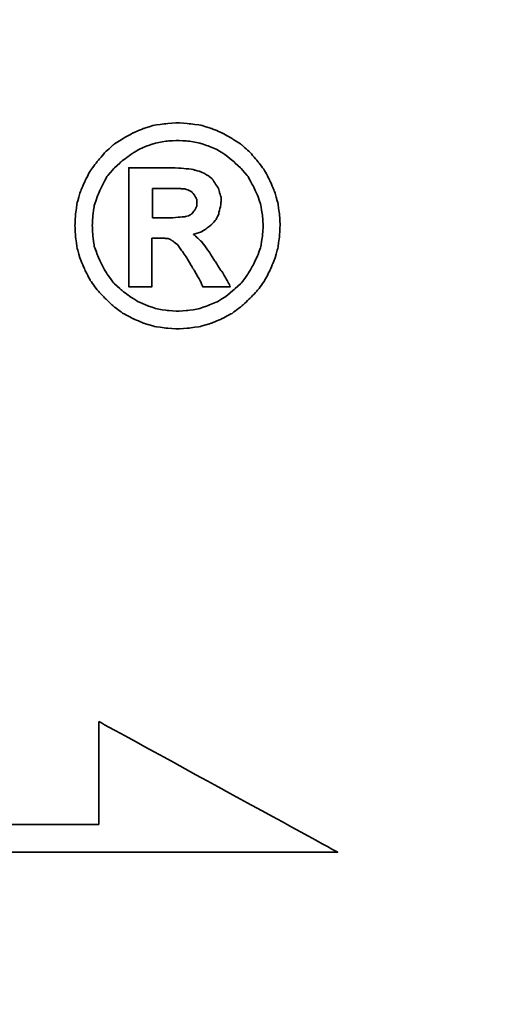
# Model space of a CAD drawing. Header units: millimetres. Extents: x 276 to 570, y 302 to 406.
# Tile 49 of 54: x 510.77 to 512.24, y 332.56 to 335.59. Entities that reach past the tile are written whole.
import ezdxf

# ---------------------------------------------------------------- set-up
doc = ezdxf.new("R2010")
doc.units = ezdxf.units.MM
for name, color, linetype in [('DIM', 4, 'Continuous'), ('layer 1', 7, 'Continuous'), ('OUT', 3, 'Continuous')]:
    doc.layers.add(name, color=color, linetype=linetype)

# ---------------------------------------------------------------- blocks, each defined once
blk = doc.blocks.new('TBI MOTION logo(完整正式版)')
at = {"layer": 'layer 1', "color": 22, "lineweight": 35}
for points, knots in [([(81.20634, 4.98624), (81.20634, 4.98624), (81.18649, 5.32862), (81.18649, 5.32862), (81.18649, 5.32862), (81.18649, 5.32862), (81.13886, 5.66206), (81.13886, 5.66206), (81.13886, 5.66206), (81.13886, 5.66206), (81.04359, 5.97764), (81.04359, 5.97764), (81.04359, 5.97764), (81.04359, 5.97764), (80.91061, 6.29124), (80.91061, 6.29124), (80.91061, 6.29124), (80.91061, 6.29124), (80.75778, 6.58697), (80.75778, 6.58697), (80.75778, 6.58697), (80.75778, 6.58697), (80.5593, 6.85294), (80.5593, 6.85294), (80.5593, 6.85294), (80.5593, 6.85294), (80.33105, 7.1189), (80.33105, 7.1189), (80.33105, 7.1189), (80.33105, 7.1189), (80.09287, 7.33921), (80.09287, 7.33921), (80.09287, 7.33921), (80.09287, 7.33921), (79.815, 7.51982), (79.815, 7.51982), (79.815, 7.51982), (79.815, 7.51982), (79.51133, 7.69051), (79.51133, 7.69051), (79.51133, 7.69051), (79.51133, 7.69051), (79.19773, 7.8235), (79.19773, 7.8235), (79.19773, 7.8235), (79.19773, 7.8235), (78.88215, 7.91877), (78.88215, 7.91877), (78.88215, 7.91877), (78.88215, 7.91877), (78.54871, 7.95846), (78.54871, 7.95846), (78.54871, 7.95846), (78.54871, 7.95846), (78.21526, 7.98625), (78.21526, 7.98625), (78.21526, 7.98625), (78.21526, 7.98625), (77.87388, 7.95846), (77.87388, 7.95846), (77.87388, 7.95846), (77.87388, 7.95846), (77.54044, 7.91877), (77.54044, 7.91877), (77.54044, 7.91877), (77.54044, 7.91877), (77.22485, 7.8235), (77.22485, 7.8235), (77.22485, 7.8235), (77.22485, 7.8235), (76.91027, 7.69051), (76.91027, 7.69051), (76.91027, 7.69051), (76.91027, 7.69051), (76.6056, 7.51982), (76.6056, 7.51982), (76.6056, 7.51982), (76.6056, 7.51982), (76.32972, 7.33921), (76.32972, 7.33921), (76.32972, 7.33921), (76.32972, 7.33921), (76.09154, 7.1189), (76.09154, 7.1189), (76.09154, 7.1189), (76.09154, 7.1189), (75.86329, 6.85294), (75.86329, 6.85294), (75.86329, 6.85294), (75.86329, 6.85294), (75.66382, 6.58697), (75.66382, 6.58697), (75.66382, 6.58697), (75.66382, 6.58697), (75.51099, 6.29124), (75.51099, 6.29124), (75.51099, 6.29124), (75.51099, 6.29124), (75.37702, 5.97764), (75.37702, 5.97764), (75.37702, 5.97764), (75.37702, 5.97764), (75.28175, 5.66206), (75.28175, 5.66206), (75.28175, 5.66206), (75.28175, 5.66206), (75.23411, 5.32862), (75.23411, 5.32862), (75.23411, 5.32862), (75.23411, 5.32862), (75.21625, 4.98624), (75.21625, 4.98624), (75.21625, 4.98624), (75.21625, 4.98624), (75.23411, 4.6528), (75.23411, 4.6528), (75.23411, 4.6528), (75.23411, 4.6528), (75.28175, 4.32035), (75.28175, 4.32035), (75.28175, 4.32035), (75.28175, 4.32035), (75.37702, 3.99583), (75.37702, 3.99583), (75.37702, 3.99583), (75.37702, 3.99583), (75.51099, 3.68224), (75.51099, 3.68224), (75.51099, 3.68224), (75.51099, 3.68224), (75.66382, 3.38749), (75.66382, 3.38749), (75.66382, 3.38749), (75.66382, 3.38749), (75.86329, 3.10963), (75.86329, 3.10963), (75.86329, 3.10963), (75.86329, 3.10963), (76.09154, 2.87145), (76.09154, 2.87145), (76.09154, 2.87145), (76.09154, 2.87145), (76.32972, 2.6432), (76.32972, 2.6432), (76.32972, 2.6432), (76.32972, 2.6432), (76.6056, 2.43381), (76.6056, 2.43381), (76.6056, 2.43381), (76.6056, 2.43381), (76.91027, 2.27205), (76.91027, 2.27205), (76.91027, 2.27205), (76.91027, 2.27205), (77.22485, 2.13906), (77.22485, 2.13906), (77.22485, 2.13906), (77.22485, 2.13906), (77.54044, 2.0438), (77.54044, 2.0438), (77.54044, 2.0438), (77.54044, 2.0438), (77.87388, 1.99616), (77.87388, 1.99616), (77.87388, 1.99616), (77.87388, 1.99616), (78.21526, 1.97631), (78.21526, 1.97631), (78.21526, 1.97631), (78.21526, 1.97631), (78.54871, 1.99616), (78.54871, 1.99616), (78.54871, 1.99616), (78.54871, 1.99616), (78.88215, 2.0438), (78.88215, 2.0438), (78.88215, 2.0438), (78.88215, 2.0438), (79.19773, 2.13906), (79.19773, 2.13906), (79.19773, 2.13906), (79.19773, 2.13906), (79.51133, 2.27205), (79.51133, 2.27205), (79.51133, 2.27205), (79.51133, 2.27205), (79.815, 2.43381), (79.815, 2.43381), (79.815, 2.43381), (79.815, 2.43381), (80.09287, 2.6432), (80.09287, 2.6432), (80.09287, 2.6432), (80.09287, 2.6432), (80.33105, 2.87145), (80.33105, 2.87145), (80.33105, 2.87145), (80.33105, 2.87145), (80.5593, 3.10963), (80.5593, 3.10963), (80.5593, 3.10963), (80.5593, 3.10963), (80.75778, 3.38749), (80.75778, 3.38749), (80.75778, 3.38749), (80.75778, 3.38749), (80.91061, 3.68224), (80.91061, 3.68224), (80.91061, 3.68224), (80.91061, 3.68224), (81.04359, 3.99583), (81.04359, 3.99583), (81.04359, 3.99583), (81.04359, 3.99583), (81.13886, 4.32035), (81.13886, 4.32035), (81.13886, 4.32035), (81.13886, 4.32035), (81.18649, 4.6528), (81.18649, 4.6528), (81.18649, 4.6528), (81.18649, 4.6528), (81.20634, 4.98624), (81.20634, 4.98624)], [0, 0, 0, 0, 0.01785714, 0.01785714, 0.01785714, 0.01785715, 0.03571429, 0.03571429, 0.03571429, 0.0357143, 0.05357143, 0.05357143, 0.05357143, 0.05357144, 0.07142857, 0.07142857, 0.07142857, 0.07142858, 0.08928571, 0.08928571, 0.08928571, 0.08928572, 0.10714286, 0.10714286, 0.10714286, 0.10714287, 0.125, 0.125, 0.125, 0.12500001, 0.14285714, 0.14285714, 0.14285714, 0.14285715, 0.16071429, 0.16071429, 0.16071429, 0.1607143, 0.17857143, 0.17857143, 0.17857143, 0.17857144, 0.19642857, 0.19642857, 0.19642857, 0.19642858, 0.21428571, 0.21428571, 0.21428571, 0.21428572, 0.23214286, 0.23214286, 0.23214286, 0.23214287, 0.25, 0.25, 0.25, 0.25000001, 0.26785714, 0.26785714, 0.26785714, 0.26785715, 0.28571429, 0.28571429, 0.28571429, 0.2857143, 0.30357143, 0.30357143, 0.30357143, 0.30357144, 0.32142857, 0.32142857, 0.32142857, 0.32142858, 0.33928571, 0.33928571, 0.33928571, 0.33928572, 0.35714286, 0.35714286, 0.35714286, 0.35714287, 0.375, 0.375, 0.375, 0.37500001, 0.39285714, 0.39285714, 0.39285714, 0.39285715, 0.41071429, 0.41071429, 0.41071429, 0.4107143, 0.42857143, 0.42857143, 0.42857143, 0.42857144, 0.44642857, 0.44642857, 0.44642857, 0.44642858, 0.46428571, 0.46428571, 0.46428571, 0.46428572, 0.48214286, 0.48214286, 0.48214286, 0.48214287, 0.5, 0.5, 0.5, 0.50000001, 0.51785714, 0.51785714, 0.51785714, 0.51785715, 0.53571429, 0.53571429, 0.53571429, 0.5357143, 0.55357143, 0.55357143, 0.55357143, 0.55357144, 0.57142857, 0.57142857, 0.57142857, 0.57142858, 0.58928571, 0.58928571, 0.58928571, 0.58928572, 0.60714286, 0.60714286, 0.60714286, 0.60714287, 0.625, 0.625, 0.625, 0.62500001, 0.64285714, 0.64285714, 0.64285714, 0.64285715, 0.66071429, 0.66071429, 0.66071429, 0.6607143, 0.67857143, 0.67857143, 0.67857143, 0.67857144, 0.69642857, 0.69642857, 0.69642857, 0.69642858, 0.71428571, 0.71428571, 0.71428571, 0.71428572, 0.73214286, 0.73214286, 0.73214286, 0.73214287, 0.75, 0.75, 0.75, 0.75000001, 0.76785714, 0.76785714, 0.76785714, 0.76785715, 0.78571429, 0.78571429, 0.78571429, 0.7857143, 0.80357143, 0.80357143, 0.80357143, 0.80357144, 0.82142857, 0.82142857, 0.82142857, 0.82142858, 0.83928571, 0.83928571, 0.83928571, 0.83928572, 0.85714286, 0.85714286, 0.85714286, 0.85714287, 0.875, 0.875, 0.875, 0.87500001, 0.89285714, 0.89285714, 0.89285714, 0.89285715, 0.91071429, 0.91071429, 0.91071429, 0.9107143, 0.92857143, 0.92857143, 0.92857143, 0.92857144, 0.94642857, 0.94642857, 0.94642857, 0.94642858, 0.96428571, 0.96428571, 0.96428571, 0.96428572, 0.98214286, 0.98214286, 0.98214286, 0.98214287, 1, 1, 1, 1]), ([(80.71014, 4.98624), (80.71014, 4.98624), (80.69129, 5.29091), (80.69129, 5.29091), (80.69129, 5.29091), (80.69129, 5.29091), (80.64464, 5.57672), (80.64464, 5.57672), (80.64464, 5.57672), (80.64464, 5.57672), (80.54937, 5.87245), (80.54937, 5.87245), (80.54937, 5.87245), (80.54937, 5.87245), (80.41639, 6.14833), (80.41639, 6.14833), (80.41639, 6.14833), (80.41639, 6.14833), (80.27349, 6.41429), (80.27349, 6.41429), (80.27349, 6.41429), (80.27349, 6.41429), (80.08295, 6.64255), (80.08295, 6.64255), (80.08295, 6.64255), (80.08295, 6.64255), (79.86264, 6.84301), (79.86264, 6.84301), (79.86264, 6.84301), (79.86264, 6.84301), (79.63439, 7.03355), (79.63439, 7.03355), (79.63439, 7.03355), (79.63439, 7.03355), (79.37835, 7.1963), (79.37835, 7.1963), (79.37835, 7.1963), (79.37835, 7.1963), (79.10246, 7.30944), (79.10246, 7.30944), (79.10246, 7.30944), (79.10246, 7.30944), (78.81665, 7.40471), (78.81665, 7.40471), (78.81665, 7.40471), (78.81665, 7.40471), (78.511, 7.45234), (78.511, 7.45234), (78.511, 7.45234), (78.511, 7.45234), (78.21526, 7.47219), (78.21526, 7.47219), (78.21526, 7.47219), (78.21526, 7.47219), (77.9106, 7.45234), (77.9106, 7.45234), (77.9106, 7.45234), (77.9106, 7.45234), (77.61685, 7.40471), (77.61685, 7.40471), (77.61685, 7.40471), (77.61685, 7.40471), (77.32012, 7.30944), (77.32012, 7.30944), (77.32012, 7.30944), (77.32012, 7.30944), (77.06309, 7.1963), (77.06309, 7.1963), (77.06309, 7.1963), (77.06309, 7.1963), (76.80606, 7.03355), (76.80606, 7.03355), (76.80606, 7.03355), (76.80606, 7.03355), (76.55797, 6.84301), (76.55797, 6.84301), (76.55797, 6.84301), (76.55797, 6.84301), (76.34063, 6.64255), (76.34063, 6.64255), (76.34063, 6.64255), (76.34063, 6.64255), (76.1491, 6.41429), (76.1491, 6.41429), (76.1491, 6.41429), (76.1491, 6.41429), (76.0062, 6.14833), (76.0062, 6.14833), (76.0062, 6.14833), (76.0062, 6.14833), (75.88314, 5.87245), (75.88314, 5.87245), (75.88314, 5.87245), (75.88314, 5.87245), (75.77794, 5.57672), (75.77794, 5.57672), (75.77794, 5.57672), (75.77794, 5.57672), (75.73924, 5.29091), (75.73924, 5.29091), (75.73924, 5.29091), (75.73924, 5.29091), (75.72039, 4.98624), (75.72039, 4.98624), (75.72039, 4.98624), (75.72039, 4.98624), (75.73924, 4.67165), (75.73924, 4.67165), (75.73924, 4.67165), (75.73924, 4.67165), (75.77794, 4.37791), (75.77794, 4.37791), (75.77794, 4.37791), (75.77794, 4.37791), (75.88314, 4.10102), (75.88314, 4.10102), (75.88314, 4.10102), (75.88314, 4.10102), (76.0062, 3.83407), (76.0062, 3.83407), (76.0062, 3.83407), (76.0062, 3.83407), (76.15902, 3.56811), (76.15902, 3.56811), (76.15902, 3.56811), (76.15902, 3.56811), (76.34063, 3.32001), (76.34063, 3.32001), (76.34063, 3.32001), (76.34063, 3.32001), (76.55797, 3.11955), (76.55797, 3.11955), (76.55797, 3.11955), (76.55797, 3.11955), (76.80606, 2.92901), (76.80606, 2.92901), (76.80606, 2.92901), (76.80606, 2.92901), (77.06309, 2.76725), (77.06309, 2.76725), (77.06309, 2.76725), (77.06309, 2.76725), (77.32012, 2.65412), (77.32012, 2.65412), (77.32012, 2.65412), (77.32012, 2.65412), (77.61685, 2.55786), (77.61685, 2.55786), (77.61685, 2.55786), (77.61685, 2.55786), (77.9106, 2.51022), (77.9106, 2.51022), (77.9106, 2.51022), (77.9106, 2.51022), (78.21526, 2.49137), (78.21526, 2.49137), (78.21526, 2.49137), (78.21526, 2.49137), (78.511, 2.51022), (78.511, 2.51022), (78.511, 2.51022), (78.511, 2.51022), (78.81665, 2.55786), (78.81665, 2.55786), (78.81665, 2.55786), (78.81665, 2.55786), (79.10246, 2.65412), (79.10246, 2.65412), (79.10246, 2.65412), (79.10246, 2.65412), (79.37835, 2.76725), (79.37835, 2.76725), (79.37835, 2.76725), (79.37835, 2.76725), (79.63439, 2.92901), (79.63439, 2.92901), (79.63439, 2.92901), (79.63439, 2.92901), (79.86264, 3.11955), (79.86264, 3.11955), (79.86264, 3.11955), (79.86264, 3.11955), (80.08295, 3.32001), (80.08295, 3.32001), (80.08295, 3.32001), (80.08295, 3.32001), (80.26356, 3.56811), (80.26356, 3.56811), (80.26356, 3.56811), (80.26356, 3.56811), (80.41639, 3.83407), (80.41639, 3.83407), (80.41639, 3.83407), (80.41639, 3.83407), (80.54937, 4.10102), (80.54937, 4.10102), (80.54937, 4.10102), (80.54937, 4.10102), (80.64464, 4.37791), (80.64464, 4.37791), (80.64464, 4.37791), (80.64464, 4.37791), (80.69129, 4.67165), (80.69129, 4.67165), (80.69129, 4.67165), (80.69129, 4.67165), (80.71014, 4.98624), (80.71014, 4.98624)], [0, 0, 0, 0, 0.01923077, 0.01923077, 0.01923077, 0.01923078, 0.03846154, 0.03846154, 0.03846154, 0.03846155, 0.05769231, 0.05769231, 0.05769231, 0.05769232, 0.07692308, 0.07692308, 0.07692308, 0.07692309, 0.09615385, 0.09615385, 0.09615385, 0.09615386, 0.11538462, 0.11538462, 0.11538462, 0.11538463, 0.13461538, 0.13461538, 0.13461538, 0.13461539, 0.15384615, 0.15384615, 0.15384615, 0.15384616, 0.17307692, 0.17307692, 0.17307692, 0.17307693, 0.19230769, 0.19230769, 0.19230769, 0.1923077, 0.21153846, 0.21153846, 0.21153846, 0.21153847, 0.23076923, 0.23076923, 0.23076923, 0.23076924, 0.25, 0.25, 0.25, 0.25000001, 0.26923077, 0.26923077, 0.26923077, 0.26923078, 0.28846154, 0.28846154, 0.28846154, 0.28846155, 0.30769231, 0.30769231, 0.30769231, 0.30769232, 0.32692308, 0.32692308, 0.32692308, 0.32692309, 0.34615385, 0.34615385, 0.34615385, 0.34615386, 0.36538462, 0.36538462, 0.36538462, 0.36538463, 0.38461538, 0.38461538, 0.38461538, 0.38461539, 0.40384615, 0.40384615, 0.40384615, 0.40384616, 0.42307692, 0.42307692, 0.42307692, 0.42307693, 0.44230769, 0.44230769, 0.44230769, 0.4423077, 0.46153846, 0.46153846, 0.46153846, 0.46153847, 0.48076923, 0.48076923, 0.48076923, 0.48076924, 0.5, 0.5, 0.5, 0.50000001, 0.51923077, 0.51923077, 0.51923077, 0.51923078, 0.53846154, 0.53846154, 0.53846154, 0.53846155, 0.55769231, 0.55769231, 0.55769231, 0.55769232, 0.57692308, 0.57692308, 0.57692308, 0.57692309, 0.59615385, 0.59615385, 0.59615385, 0.59615386, 0.61538462, 0.61538462, 0.61538462, 0.61538463, 0.63461538, 0.63461538, 0.63461538, 0.63461539, 0.65384615, 0.65384615, 0.65384615, 0.65384616, 0.67307692, 0.67307692, 0.67307692, 0.67307693, 0.69230769, 0.69230769, 0.69230769, 0.6923077, 0.71153846, 0.71153846, 0.71153846, 0.71153847, 0.73076923, 0.73076923, 0.73076923, 0.73076924, 0.75, 0.75, 0.75, 0.75000001, 0.76923077, 0.76923077, 0.76923077, 0.76923078, 0.78846154, 0.78846154, 0.78846154, 0.78846155, 0.80769231, 0.80769231, 0.80769231, 0.80769232, 0.82692308, 0.82692308, 0.82692308, 0.82692309, 0.84615385, 0.84615385, 0.84615385, 0.84615386, 0.86538462, 0.86538462, 0.86538462, 0.86538463, 0.88461538, 0.88461538, 0.88461538, 0.88461539, 0.90384615, 0.90384615, 0.90384615, 0.90384616, 0.92307692, 0.92307692, 0.92307692, 0.92307693, 0.94230769, 0.94230769, 0.94230769, 0.9423077, 0.96153846, 0.96153846, 0.96153846, 0.96153847, 0.98076923, 0.98076923, 0.98076923, 0.98076924, 1, 1, 1, 1]), ([(76.78721, 3.2823), (76.78721, 3.2823), (76.78721, 3.32001), (76.78721, 3.32001), (76.78721, 3.32001), (76.78721, 3.32001), (76.78721, 3.42422), (76.78721, 3.42422), (76.78721, 3.42422), (76.78721, 3.42422), (76.78721, 3.59689), (76.78721, 3.59689), (76.78721, 3.59689), (76.78721, 3.59689), (76.78721, 3.80529), (76.78721, 3.80529), (76.78721, 3.80529), (76.78721, 3.80529), (76.78721, 4.0524), (76.78721, 4.0524), (76.78721, 4.0524), (76.78721, 4.0524), (76.78721, 4.32035), (76.78721, 4.32035), (76.78721, 4.32035), (76.78721, 4.32035), (76.78721, 4.92868), (76.78721, 4.92868), (76.78721, 4.92868), (76.78721, 4.92868), (76.78721, 5.53801), (76.78721, 5.53801), (76.78721, 5.53801), (76.78721, 5.53801), (76.78721, 5.82482), (76.78721, 5.82482), (76.78721, 5.82482), (76.78721, 5.82482), (76.78721, 6.07291), (76.78721, 6.07291), (76.78721, 6.07291), (76.78721, 6.07291), (76.78721, 6.30017), (76.78721, 6.30017), (76.78721, 6.30017), (76.78721, 6.30017), (76.78721, 6.45399), (76.78721, 6.45399), (76.78721, 6.45399), (76.78721, 6.45399), (76.78721, 6.5572), (76.78721, 6.5572), (76.78721, 6.5572), (76.78721, 6.5572), (76.78721, 6.59689), (76.78721, 6.59689), (76.78721, 6.59689), (76.78721, 6.59689), (76.78721, 6.67232), (76.78721, 6.67232), (76.78721, 6.67232), (76.78721, 6.67232), (76.8537, 6.67232), (76.8537, 6.67232), (76.8537, 6.67232), (76.8537, 6.67232), (76.87355, 6.67232), (76.87355, 6.67232), (76.87355, 6.67232), (76.87355, 6.67232), (76.91027, 6.67232), (76.91027, 6.67232), (76.91027, 6.67232), (76.91027, 6.67232), (77.04424, 6.67232), (77.04424, 6.67232), (77.04424, 6.67232), (77.04424, 6.67232), (77.22485, 6.67232), (77.22485, 6.67232), (77.22485, 6.67232), (77.22485, 6.67232), (77.43524, 6.67232), (77.43524, 6.67232), (77.43524, 6.67232), (77.43524, 6.67232), (77.65357, 6.67232), (77.65357, 6.67232), (77.65357, 6.67232), (77.65357, 6.67232), (77.82625, 6.67232), (77.82625, 6.67232), (77.82625, 6.67232), (77.82625, 6.67232), (77.94037, 6.67232), (77.94037, 6.67232), (77.94037, 6.67232), (77.94037, 6.67232), (77.97709, 6.67232), (77.97709, 6.67232), (77.97709, 6.67232), (77.97709, 6.67232), (77.99694, 6.67232), (77.99694, 6.67232), (77.99694, 6.67232), (77.99694, 6.67232), (78.00686, 6.67232), (78.00686, 6.67232), (78.00686, 6.67232), (78.00686, 6.67232), (78.28275, 6.6624), (78.28275, 6.6624), (78.28275, 6.6624), (78.28275, 6.6624), (78.50107, 6.64255), (78.50107, 6.64255), (78.50107, 6.64255), (78.50107, 6.64255), (78.511, 6.64255), (78.511, 6.64255), (78.511, 6.64255), (78.511, 6.64255), (78.70154, 6.61476), (78.70154, 6.61476), (78.70154, 6.61476), (78.70154, 6.61476), (78.70154, 6.60483), (78.70154, 6.60483), (78.70154, 6.60483), (78.70154, 6.60483), (78.86429, 6.56713), (78.86429, 6.56713), (78.86429, 6.56713), (78.86429, 6.56713), (78.87223, 6.56713), (78.87223, 6.56713), (78.87223, 6.56713), (78.87223, 6.56713), (78.99727, 6.51056), (78.99727, 6.51056), (78.99727, 6.51056), (78.99727, 6.51056), (79.00719, 6.51056), (79.00719, 6.51056), (79.00719, 6.51056), (79.00719, 6.51056), (79.00719, 6.50162), (79.00719, 6.50162), (79.00719, 6.50162), (79.00719, 6.50162), (79.1104, 6.43415), (79.1104, 6.43415), (79.1104, 6.43415), (79.1104, 6.43415), (79.12132, 6.43415), (79.12132, 6.43415), (79.12132, 6.43415), (79.12132, 6.43415), (79.22552, 6.34781), (79.22552, 6.34781), (79.22552, 6.34781), (79.22552, 6.34781), (79.23544, 6.33888), (79.23544, 6.33888), (79.23544, 6.33888), (79.23544, 6.33888), (79.23544, 6.32895), (79.23544, 6.32895), (79.23544, 6.32895), (79.23544, 6.32895), (79.31087, 6.21483), (79.31087, 6.21483), (79.31087, 6.21483), (79.31087, 6.21483), (79.38629, 6.1007), (79.38629, 6.1007), (79.38629, 6.1007), (79.38629, 6.1007), (79.3972, 6.1007), (79.3972, 6.1007), (79.3972, 6.1007), (79.3972, 6.1007), (79.3972, 6.09078), (79.3972, 6.09078), (79.3972, 6.09078), (79.3972, 6.09078), (79.43392, 5.97764), (79.43392, 5.97764), (79.43392, 5.97764), (79.43392, 5.97764), (79.43392, 5.96772), (79.43392, 5.96772), (79.43392, 5.96772), (79.43392, 5.96772), (79.47362, 5.83474), (79.47362, 5.83474), (79.47362, 5.83474), (79.47362, 5.83474), (79.48156, 5.82482), (79.48156, 5.82482), (79.48156, 5.82482), (79.48156, 5.82482), (79.48156, 5.69977), (79.48156, 5.69977), (79.48156, 5.69977), (79.48156, 5.69977), (79.48156, 5.69183), (79.48156, 5.69183), (79.48156, 5.69183), (79.48156, 5.69183), (79.4637, 5.51915), (79.4637, 5.51915), (79.4637, 5.51915), (79.4637, 5.51915), (79.4637, 5.51122), (79.4637, 5.51122), (79.4637, 5.51122), (79.4637, 5.51122), (79.45377, 5.51122), (79.45377, 5.51122), (79.45377, 5.51122), (79.45377, 5.51122), (79.41507, 5.34847), (79.41507, 5.34847), (79.41507, 5.34847), (79.41507, 5.34847), (79.41507, 5.33854), (79.41507, 5.33854), (79.41507, 5.33854), (79.41507, 5.33854), (79.41507, 5.32862), (79.41507, 5.32862), (79.41507, 5.32862), (79.41507, 5.32862), (79.33865, 5.16785), (79.33865, 5.16785), (79.33865, 5.16785), (79.33865, 5.16785), (79.33071, 5.15693), (79.33071, 5.15693), (79.33071, 5.15693), (79.33071, 5.15693), (79.2156, 5.02495), (79.2156, 5.02495), (79.2156, 5.02495), (79.2156, 5.02495), (79.20567, 5.01502), (79.20567, 5.01502), (79.20567, 5.01502), (79.20567, 5.01502), (79.05483, 4.89991), (79.05483, 4.89991), (79.05483, 4.89991), (79.05483, 4.89991), (79.04491, 4.89197), (79.04491, 4.89197), (79.04491, 4.89197), (79.04491, 4.89197), (78.89208, 4.7967), (78.89208, 4.7967), (78.89208, 4.7967), (78.89208, 4.7967), (78.88215, 4.7967), (78.88215, 4.7967), (78.88215, 4.7967), (78.88215, 4.7967), (78.69161, 4.73913), (78.69161, 4.73913), (78.69161, 4.73913), (78.69161, 4.73913), (78.68169, 4.73913), (78.68169, 4.73913), (78.68169, 4.73913), (78.68169, 4.73913), (78.68169, 4.72921), (78.68169, 4.72921), (78.68169, 4.72921), (78.68169, 4.72921), (78.78688, 4.63394), (78.78688, 4.63394), (78.78688, 4.63394), (78.78688, 4.63394), (78.902, 4.52875), (78.902, 4.52875), (78.902, 4.52875), (78.902, 4.52875), (78.91093, 4.52081), (78.91093, 4.52081), (78.91093, 4.52081), (78.91093, 4.52081), (79.02506, 4.36798), (79.02506, 4.36798), (79.02506, 4.36798), (79.02506, 4.36798), (79.1501, 4.1953), (79.1501, 4.1953), (79.1501, 4.1953), (79.1501, 4.1953), (79.1501, 4.18736), (79.1501, 4.18736), (79.1501, 4.18736), (79.1501, 4.18736), (79.29201, 3.96705), (79.29201, 3.96705), (79.29201, 3.96705), (79.29201, 3.96705), (79.31087, 3.93828), (79.31087, 3.93828), (79.31087, 3.93828), (79.31087, 3.93828), (79.32079, 3.93828), (79.32079, 3.93828), (79.32079, 3.93828), (79.32079, 3.93828), (79.3585, 3.87178), (79.3585, 3.87178), (79.3585, 3.87178), (79.3585, 3.87178), (79.50141, 3.64353), (79.50141, 3.64353), (79.50141, 3.64353), (79.50141, 3.64353), (79.51133, 3.64353), (79.51133, 3.64353), (79.51133, 3.64353), (79.51133, 3.64353), (79.64431, 3.41528), (79.64431, 3.41528), (79.64431, 3.41528), (79.64431, 3.41528), (79.68202, 3.3478), (79.68202, 3.3478), (79.68202, 3.3478), (79.68202, 3.3478), (79.70187, 3.31009), (79.70187, 3.31009), (79.70187, 3.31009), (79.70187, 3.31009), (79.7495, 3.2049), (79.7495, 3.2049), (79.7495, 3.2049), (79.7495, 3.2049), (79.64431, 3.2049), (79.64431, 3.2049), (79.64431, 3.2049), (79.64431, 3.2049), (79.62546, 3.2049), (79.62546, 3.2049), (79.62546, 3.2049), (79.62546, 3.2049), (79.53912, 3.2049), (79.53912, 3.2049), (79.53912, 3.2049), (79.53912, 3.2049), (79.31087, 3.2049), (79.31087, 3.2049), (79.31087, 3.2049), (79.31087, 3.2049), (79.08262, 3.2049), (79.08262, 3.2049), (79.08262, 3.2049), (79.08262, 3.2049), (79.00719, 3.2049), (79.00719, 3.2049), (79.00719, 3.2049), (79.00719, 3.2049), (78.98735, 3.2049), (78.98735, 3.2049), (78.98735, 3.2049), (78.98735, 3.2049), (78.94964, 3.2049), (78.94964, 3.2049), (78.94964, 3.2049), (78.94964, 3.2049), (78.92979, 3.24459), (78.92979, 3.24459), (78.92979, 3.24459), (78.92979, 3.24459), (78.91093, 3.2823), (78.91093, 3.2823), (78.91093, 3.2823), (78.91093, 3.2823), (78.91093, 3.29223), (78.91093, 3.29223), (78.91093, 3.29223), (78.91093, 3.29223), (78.89208, 3.3478), (78.89208, 3.3478), (78.89208, 3.3478), (78.89208, 3.3478), (78.78688, 3.52048), (78.78688, 3.52048), (78.78688, 3.52048), (78.78688, 3.52048), (78.69161, 3.7001), (78.69161, 3.7001), (78.69161, 3.7001), (78.69161, 3.7001), (78.6539, 3.7388), (78.6539, 3.7388), (78.6539, 3.7388), (78.6539, 3.7388), (78.64398, 3.74873), (78.64398, 3.74873), (78.64398, 3.74873), (78.64398, 3.74873), (78.64398, 3.75766), (78.64398, 3.75766), (78.64398, 3.75766), (78.64398, 3.75766), (78.63405, 3.78644), (78.63405, 3.78644), (78.63405, 3.78644), (78.63405, 3.78644), (78.48321, 4.04347), (78.48321, 4.04347), (78.48321, 4.04347), (78.48321, 4.04347), (78.33038, 4.2618), (78.33038, 4.2618), (78.33038, 4.2618), (78.33038, 4.2618), (78.20732, 4.43447), (78.20732, 4.43447), (78.20732, 4.43447), (78.20732, 4.43447), (78.09221, 4.52081), (78.09221, 4.52081), (78.09221, 4.52081), (78.09221, 4.52081), (78.02472, 4.56845), (78.02472, 4.56845), (78.02472, 4.56845), (78.02472, 4.56845), (77.9493, 4.60616), (77.9493, 4.60616), (77.9493, 4.60616), (77.9493, 4.60616), (77.8451, 4.61608), (77.8451, 4.61608), (77.8451, 4.61608), (77.8451, 4.61608), (77.71113, 4.61608), (77.71113, 4.61608), (77.71113, 4.61608), (77.71113, 4.61608), (77.69128, 4.61608), (77.69128, 4.61608), (77.69128, 4.61608), (77.69128, 4.61608), (77.67342, 4.61608), (77.67342, 4.61608), (77.67342, 4.61608), (77.67342, 4.61608), (77.5583, 4.61608), (77.5583, 4.61608), (77.5583, 4.61608), (77.5583, 4.61608), (77.46303, 4.61608), (77.46303, 4.61608), (77.46303, 4.61608), (77.46303, 4.61608), (77.46303, 4.54761), (77.46303, 4.54761), (77.46303, 4.54761), (77.46303, 4.54761), (77.46303, 4.47318), (77.46303, 4.47318), (77.46303, 4.47318), (77.46303, 4.47318), (77.46303, 4.24294), (77.46303, 4.24294), (77.46303, 4.24294), (77.46303, 4.24294), (77.46303, 3.99583), (77.46303, 3.99583), (77.46303, 3.99583), (77.46303, 3.99583), (77.46303, 3.72888), (77.46303, 3.72888), (77.46303, 3.72888), (77.46303, 3.72888), (77.46303, 3.51055), (77.46303, 3.51055), (77.46303, 3.51055), (77.46303, 3.51055), (77.46303, 3.42422), (77.46303, 3.42422), (77.46303, 3.42422), (77.46303, 3.42422), (77.46303, 3.35773), (77.46303, 3.35773), (77.46303, 3.35773), (77.46303, 3.35773), (77.46303, 3.30017), (77.46303, 3.30017), (77.46303, 3.30017), (77.46303, 3.30017), (77.46303, 3.2823), (77.46303, 3.2823), (77.46303, 3.2823), (77.46303, 3.2823), (77.46303, 3.2049), (77.46303, 3.2049), (77.46303, 3.2049), (77.46303, 3.2049), (77.39753, 3.2049), (77.39753, 3.2049), (77.39753, 3.2049), (77.39753, 3.2049), (77.37768, 3.2049), (77.37768, 3.2049), (77.37768, 3.2049), (77.37768, 3.2049), (77.32012, 3.2049), (77.32012, 3.2049), (77.32012, 3.2049), (77.32012, 3.2049), (77.12165, 3.2049), (77.12165, 3.2049), (77.12165, 3.2049), (77.12165, 3.2049), (76.94897, 3.2049), (76.94897, 3.2049), (76.94897, 3.2049), (76.94897, 3.2049), (76.8924, 3.2049), (76.8924, 3.2049), (76.8924, 3.2049), (76.8924, 3.2049), (76.8537, 3.2049), (76.8537, 3.2049), (76.8537, 3.2049), (76.8537, 3.2049), (76.78721, 3.2049), (76.78721, 3.2049), (76.78721, 3.2049), (76.78721, 3.2049), (76.78721, 3.2823), (76.78721, 3.2823)], [0, 0, 0, 0, 0.00740741, 0.00740741, 0.00740741, 0.00740742, 0.01481481, 0.01481481, 0.01481481, 0.01481482, 0.02222222, 0.02222222, 0.02222222, 0.02222223, 0.02962963, 0.02962963, 0.02962963, 0.02962964, 0.03703704, 0.03703704, 0.03703704, 0.03703705, 0.04444444, 0.04444444, 0.04444444, 0.04444445, 0.05185185, 0.05185185, 0.05185185, 0.05185186, 0.05925926, 0.05925926, 0.05925926, 0.05925927, 0.06666667, 0.06666667, 0.06666667, 0.06666668, 0.07407407, 0.07407407, 0.07407407, 0.07407408, 0.08148148, 0.08148148, 0.08148148, 0.08148149, 0.08888889, 0.08888889, 0.08888889, 0.0888889, 0.0962963, 0.0962963, 0.0962963, 0.09629631, 0.1037037, 0.1037037, 0.1037037, 0.10370371, 0.11111111, 0.11111111, 0.11111111, 0.11111112, 0.11851852, 0.11851852, 0.11851852, 0.11851853, 0.12592593, 0.12592593, 0.12592593, 0.12592594, 0.13333333, 0.13333333, 0.13333333, 0.13333334, 0.14074074, 0.14074074, 0.14074074, 0.14074075, 0.14814815, 0.14814815, 0.14814815, 0.14814816, 0.15555556, 0.15555556, 0.15555556, 0.15555557, 0.16296296, 0.16296296, 0.16296296, 0.16296297, 0.17037037, 0.17037037, 0.17037037, 0.17037038, 0.17777778, 0.17777778, 0.17777778, 0.17777779, 0.18518519, 0.18518519, 0.18518519, 0.1851852, 0.19259259, 0.19259259, 0.19259259, 0.1925926, 0.2, 0.2, 0.2, 0.20000001, 0.20740741, 0.20740741, 0.20740741, 0.20740742, 0.21481481, 0.21481481, 0.21481481, 0.21481482, 0.22222222, 0.22222222, 0.22222222, 0.22222223, 0.22962963, 0.22962963, 0.22962963, 0.22962964, 0.23703704, 0.23703704, 0.23703704, 0.23703705, 0.24444444, 0.24444444, 0.24444444, 0.24444445, 0.25185185, 0.25185185, 0.25185185, 0.25185186, 0.25925926, 0.25925926, 0.25925926, 0.25925927, 0.26666667, 0.26666667, 0.26666667, 0.26666668, 0.27407407, 0.27407407, 0.27407407, 0.27407408, 0.28148148, 0.28148148, 0.28148148, 0.28148149, 0.28888889, 0.28888889, 0.28888889, 0.2888889, 0.2962963, 0.2962963, 0.2962963, 0.29629631, 0.3037037, 0.3037037, 0.3037037, 0.30370371, 0.31111111, 0.31111111, 0.31111111, 0.31111112, 0.31851852, 0.31851852, 0.31851852, 0.31851853, 0.32592593, 0.32592593, 0.32592593, 0.32592594, 0.33333333, 0.33333333, 0.33333333, 0.33333334, 0.34074074, 0.34074074, 0.34074074, 0.34074075, 0.34814815, 0.34814815, 0.34814815, 0.34814816, 0.35555556, 0.35555556, 0.35555556, 0.35555557, 0.36296296, 0.36296296, 0.36296296, 0.36296297, 0.37037037, 0.37037037, 0.37037037, 0.37037038, 0.37777778, 0.37777778, 0.37777778, 0.37777779, 0.38518519, 0.38518519, 0.38518519, 0.3851852, 0.39259259, 0.39259259, 0.39259259, 0.3925926, 0.4, 0.4, 0.4, 0.40000001, 0.40740741, 0.40740741, 0.40740741, 0.40740742, 0.41481481, 0.41481481, 0.41481481, 0.41481482, 0.42222222, 0.42222222, 0.42222222, 0.42222223, 0.42962963, 0.42962963, 0.42962963, 0.42962964, 0.43703704, 0.43703704, 0.43703704, 0.43703705, 0.44444444, 0.44444444, 0.44444444, 0.44444445, 0.45185185, 0.45185185, 0.45185185, 0.45185186, 0.45925926, 0.45925926, 0.45925926, 0.45925927, 0.46666667, 0.46666667, 0.46666667, 0.46666668, 0.47407407, 0.47407407, 0.47407407, 0.47407408, 0.48148148, 0.48148148, 0.48148148, 0.48148149, 0.48888889, 0.48888889, 0.48888889, 0.4888889, 0.4962963, 0.4962963, 0.4962963, 0.49629631, 0.5037037, 0.5037037, 0.5037037, 0.50370371, 0.51111111, 0.51111111, 0.51111111, 0.51111112, 0.51851852, 0.51851852, 0.51851852, 0.51851853, 0.52592593, 0.52592593, 0.52592593, 0.52592594, 0.53333333, 0.53333333, 0.53333333, 0.53333334, 0.54074074, 0.54074074, 0.54074074, 0.54074075, 0.54814815, 0.54814815, 0.54814815, 0.54814816, 0.55555556, 0.55555556, 0.55555556, 0.55555557, 0.56296296, 0.56296296, 0.56296296, 0.56296297, 0.57037037, 0.57037037, 0.57037037, 0.57037038, 0.57777778, 0.57777778, 0.57777778, 0.57777779, 0.58518519, 0.58518519, 0.58518519, 0.5851852, 0.59259259, 0.59259259, 0.59259259, 0.5925926, 0.6, 0.6, 0.6, 0.60000001, 0.60740741, 0.60740741, 0.60740741, 0.60740742, 0.61481481, 0.61481481, 0.61481481, 0.61481482, 0.62222222, 0.62222222, 0.62222222, 0.62222223, 0.62962963, 0.62962963, 0.62962963, 0.62962964, 0.63703704, 0.63703704, 0.63703704, 0.63703705, 0.64444444, 0.64444444, 0.64444444, 0.64444445, 0.65185185, 0.65185185, 0.65185185, 0.65185186, 0.65925926, 0.65925926, 0.65925926, 0.65925927, 0.66666667, 0.66666667, 0.66666667, 0.66666668, 0.67407407, 0.67407407, 0.67407407, 0.67407408, 0.68148148, 0.68148148, 0.68148148, 0.68148149, 0.68888889, 0.68888889, 0.68888889, 0.6888889, 0.6962963, 0.6962963, 0.6962963, 0.69629631, 0.7037037, 0.7037037, 0.7037037, 0.70370371, 0.71111111, 0.71111111, 0.71111111, 0.71111112, 0.71851852, 0.71851852, 0.71851852, 0.71851853, 0.72592593, 0.72592593, 0.72592593, 0.72592594, 0.73333333, 0.73333333, 0.73333333, 0.73333334, 0.74074074, 0.74074074, 0.74074074, 0.74074075, 0.74814815, 0.74814815, 0.74814815, 0.74814816, 0.75555556, 0.75555556, 0.75555556, 0.75555557, 0.76296296, 0.76296296, 0.76296296, 0.76296297, 0.77037037, 0.77037037, 0.77037037, 0.77037038, 0.77777778, 0.77777778, 0.77777778, 0.77777779, 0.78518519, 0.78518519, 0.78518519, 0.7851852, 0.79259259, 0.79259259, 0.79259259, 0.7925926, 0.8, 0.8, 0.8, 0.80000001, 0.80740741, 0.80740741, 0.80740741, 0.80740742, 0.81481481, 0.81481481, 0.81481481, 0.81481482, 0.82222222, 0.82222222, 0.82222222, 0.82222223, 0.82962963, 0.82962963, 0.82962963, 0.82962964, 0.83703704, 0.83703704, 0.83703704, 0.83703705, 0.84444444, 0.84444444, 0.84444444, 0.84444445, 0.85185185, 0.85185185, 0.85185185, 0.85185186, 0.85925926, 0.85925926, 0.85925926, 0.85925927, 0.86666667, 0.86666667, 0.86666667, 0.86666668, 0.87407407, 0.87407407, 0.87407407, 0.87407408, 0.88148148, 0.88148148, 0.88148148, 0.88148149, 0.88888889, 0.88888889, 0.88888889, 0.8888889, 0.8962963, 0.8962963, 0.8962963, 0.89629631, 0.9037037, 0.9037037, 0.9037037, 0.90370371, 0.91111111, 0.91111111, 0.91111111, 0.91111112, 0.91851852, 0.91851852, 0.91851852, 0.91851853, 0.92592593, 0.92592593, 0.92592593, 0.92592594, 0.93333333, 0.93333333, 0.93333333, 0.93333334, 0.94074074, 0.94074074, 0.94074074, 0.94074075, 0.94814815, 0.94814815, 0.94814815, 0.94814816, 0.95555556, 0.95555556, 0.95555556, 0.95555557, 0.96296296, 0.96296296, 0.96296296, 0.96296297, 0.97037037, 0.97037037, 0.97037037, 0.97037038, 0.97777778, 0.97777778, 0.97777778, 0.97777779, 0.98518519, 0.98518519, 0.98518519, 0.9851852, 0.99259259, 0.99259259, 0.99259259, 0.9925926, 1, 1, 1, 1]), ([(77.48288, 6.07291), (77.48288, 6.07291), (77.48288, 5.99551), (77.48288, 5.99551), (77.48288, 5.99551), (77.48288, 5.99551), (77.48288, 5.82482), (77.48288, 5.82482), (77.48288, 5.82482), (77.48288, 5.82482), (77.48288, 5.63328), (77.48288, 5.63328), (77.48288, 5.63328), (77.48288, 5.63328), (77.48288, 5.46358), (77.48288, 5.46358), (77.48288, 5.46358), (77.48288, 5.46358), (77.48288, 5.29091), (77.48288, 5.29091), (77.48288, 5.29091), (77.48288, 5.29091), (77.48288, 5.21449), (77.48288, 5.21449), (77.48288, 5.21449), (77.48288, 5.21449), (77.50074, 5.21449), (77.50074, 5.21449), (77.50074, 5.21449), (77.50074, 5.21449), (77.71113, 5.21449), (77.71113, 5.21449), (77.71113, 5.21449), (77.71113, 5.21449), (77.94037, 5.21449), (77.94037, 5.21449), (77.94037, 5.21449), (77.94037, 5.21449), (78.01579, 5.21449), (78.01579, 5.21449), (78.01579, 5.21449), (78.01579, 5.21449), (78.03465, 5.21449), (78.03465, 5.21449), (78.03465, 5.21449), (78.03465, 5.21449), (78.2629, 5.23335), (78.2629, 5.23335), (78.2629, 5.23335), (78.2629, 5.23335), (78.42565, 5.24327), (78.42565, 5.24327), (78.42565, 5.24327), (78.42565, 5.24327), (78.54871, 5.28098), (78.54871, 5.28098), (78.54871, 5.28098), (78.54871, 5.28098), (78.62611, 5.32862), (78.62611, 5.32862), (78.62611, 5.32862), (78.62611, 5.32862), (78.69161, 5.40503), (78.69161, 5.40503), (78.69161, 5.40503), (78.69161, 5.40503), (78.73925, 5.48145), (78.73925, 5.48145), (78.73925, 5.48145), (78.73925, 5.48145), (78.77696, 5.55885), (78.77696, 5.55885), (78.77696, 5.55885), (78.77696, 5.55885), (78.77696, 5.65214), (78.77696, 5.65214), (78.77696, 5.65214), (78.77696, 5.65214), (78.76902, 5.76726), (78.76902, 5.76726), (78.76902, 5.76726), (78.76902, 5.76726), (78.71146, 5.87245), (78.71146, 5.87245), (78.71146, 5.87245), (78.71146, 5.87245), (78.62611, 5.96772), (78.62611, 5.96772), (78.62611, 5.96772), (78.62611, 5.96772), (78.511, 6.02528), (78.511, 6.02528), (78.511, 6.02528), (78.511, 6.02528), (78.44451, 6.05306), (78.44451, 6.05306), (78.44451, 6.05306), (78.44451, 6.05306), (78.32046, 6.06299), (78.32046, 6.06299), (78.32046, 6.06299), (78.32046, 6.06299), (78.18748, 6.07291), (78.18748, 6.07291), (78.18748, 6.07291), (78.18748, 6.07291), (77.99694, 6.07291), (77.99694, 6.07291), (77.99694, 6.07291), (77.99694, 6.07291), (77.97709, 6.07291), (77.97709, 6.07291), (77.97709, 6.07291), (77.97709, 6.07291), (77.90167, 6.07291), (77.90167, 6.07291), (77.90167, 6.07291), (77.90167, 6.07291), (77.69128, 6.07291), (77.69128, 6.07291), (77.69128, 6.07291), (77.69128, 6.07291), (77.50074, 6.07291), (77.50074, 6.07291), (77.50074, 6.07291), (77.50074, 6.07291), (77.48288, 6.07291), (77.48288, 6.07291)], [0, 0, 0, 0, 0.03125, 0.03125, 0.03125, 0.03125001, 0.0625, 0.0625, 0.0625, 0.06250001, 0.09375, 0.09375, 0.09375, 0.09375001, 0.125, 0.125, 0.125, 0.12500001, 0.15625, 0.15625, 0.15625, 0.15625001, 0.1875, 0.1875, 0.1875, 0.18750001, 0.21875, 0.21875, 0.21875, 0.21875001, 0.25, 0.25, 0.25, 0.25000001, 0.28125, 0.28125, 0.28125, 0.28125001, 0.3125, 0.3125, 0.3125, 0.31250001, 0.34375, 0.34375, 0.34375, 0.34375001, 0.375, 0.375, 0.375, 0.37500001, 0.40625, 0.40625, 0.40625, 0.40625001, 0.4375, 0.4375, 0.4375, 0.43750001, 0.46875, 0.46875, 0.46875, 0.46875001, 0.5, 0.5, 0.5, 0.50000001, 0.53125, 0.53125, 0.53125, 0.53125001, 0.5625, 0.5625, 0.5625, 0.56250001, 0.59375, 0.59375, 0.59375, 0.59375001, 0.625, 0.625, 0.625, 0.62500001, 0.65625, 0.65625, 0.65625, 0.65625001, 0.6875, 0.6875, 0.6875, 0.68750001, 0.71875, 0.71875, 0.71875, 0.71875001, 0.75, 0.75, 0.75, 0.75000001, 0.78125, 0.78125, 0.78125, 0.78125001, 0.8125, 0.8125, 0.8125, 0.81250001, 0.84375, 0.84375, 0.84375, 0.84375001, 0.875, 0.875, 0.875, 0.87500001, 0.90625, 0.90625, 0.90625, 0.90625001, 0.9375, 0.9375, 0.9375, 0.93750001, 0.96875, 0.96875, 0.96875, 0.96875001, 1, 1, 1, 1]), ([(75.90875, -9.47875), (75.90875, -9.47875), (75.90875, -12.28625), (75.90875, -12.28625), (75.90875, -12.28625), (75.90875, -12.28625), (75.90875, -12.47875), (75.90875, -12.47875), (75.90875, -12.47875), (75.90875, -12.47875), (75.71625, -12.47875), (75.71625, -12.47875), (75.71625, -12.47875), (75.71625, -12.47875), (-88.32875, -12.47875), (-88.32875, -12.47875), (-88.32875, -12.47875), (-88.32875, -12.47875), (-88.32875, -13.29375), (-88.32875, -13.29375), (-88.32875, -13.29375), (-88.32875, -13.29375), (82.89125, -13.29375), (82.89125, -13.29375), (82.89125, -13.29375), (82.89125, -13.29375), (75.90875, -9.47875), (75.90875, -9.47875)], [0, 0, 0, 0, 0.14285714, 0.14285714, 0.14285714, 0.14285715, 0.28571429, 0.28571429, 0.28571429, 0.2857143, 0.42857143, 0.42857143, 0.42857143, 0.42857144, 0.57142857, 0.57142857, 0.57142857, 0.57142858, 0.71428571, 0.71428571, 0.71428571, 0.71428572, 0.85714286, 0.85714286, 0.85714286, 0.85714287, 1, 1, 1, 1])]:
    blk.add_open_spline(points, degree=3, knots=knots, dxfattribs=at)

msp = doc.modelspace()

# ---------------------------------------------------------------- linework, layer by layer
at = {"layer": 'OUT', "color": 7}
msp.add_open_spline([(511.1166, 342.6862), (511.1284, 342.4938), (511.1508, 342.2967), (511.2148, 341.8931), (511.2567, 341.686), (511.4058, 341.0603), (511.5368, 340.6346), (511.8477, 339.766), (512.0278, 339.3231), (512.4295, 338.4198), (512.6507, 337.9611), (513.1205, 337.047), (513.3702, 336.5891), (513.8996, 335.6735), (514.179, 335.2156), (514.6303, 334.535), (514.7862, 334.3093), (515.1149, 333.8633), (515.2874, 333.643), (515.6585, 333.2239), (515.857, 333.0226), (516.1959, 332.7746), (516.3183, 332.6999), (516.5819, 332.5919), (516.725, 332.5601), (517.0085, 332.5629), (517.1509, 332.5975), (517.4117, 332.7085), (517.5342, 332.7848), (517.873, 333.037), (518.069, 333.2376), (518.4394, 333.6584), (518.6098, 333.8768), (518.9358, 334.3201), (519.091, 334.5453), (519.5417, 335.2256), (519.8222, 335.6857), (520.3558, 336.6097), (520.6078, 337.073), (521.3092, 338.441), (521.7115, 339.3321), (522.1786, 340.6378), (522.3114, 341.0705), (522.5085, 341.9008), (522.5742, 342.301), (522.5977, 342.6862)], degree=3, knots=[0, 0, 0, 0, 0.03125, 0.03125, 0.0625, 0.0625, 0.125, 0.125, 0.1875, 0.1875, 0.25, 0.25, 0.3125, 0.3125, 0.375, 0.375, 0.40625, 0.40625, 0.4375, 0.4375, 0.46875, 0.46875, 0.484375, 0.484375, 0.5, 0.5, 0.515625, 0.515625, 0.53125, 0.53125, 0.5625, 0.5625, 0.59375, 0.59375, 0.625, 0.625, 0.6875, 0.6875, 0.75, 0.75, 0.875, 0.875, 0.9375, 0.9375, 1, 1, 1, 1], dxfattribs=at)

# ---------------------------------------------------------------- block references
at = {"layer": 'DIM', "color": 7, "xscale": 0.1054262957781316, "yscale": 0.1054262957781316, "zscale": 0.1054262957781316}
msp.add_blockref('TBI MOTION logo(完整正式版)', (503.0142, 334.4291), dxfattribs=at)

doc.saveas('drawing.dxf')
